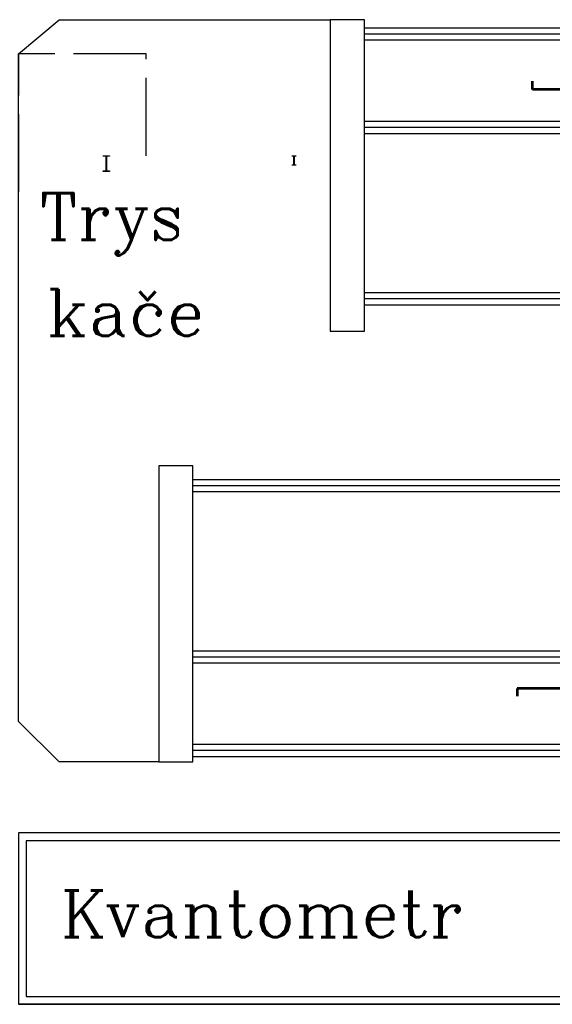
# Model space of a CAD drawing. Extents: x -1507204116 to 3732041488, y -170180604 to 62810664.
# Tile 9 of 54: x 88022 to 105114, y -283 to 31328. Entities that reach past the tile are written whole.
import ezdxf

# ---------------------------------------------------------------- set-up
doc = ezdxf.new("R2010")
doc.units = 0
doc.header["$LTSCALE"] = 1000
doc.header["$MEASUREMENT"] = 0
doc.linetypes.add('GEN3A', pattern=[3.1, 2.5, -0.6])
doc.layers.add('_ZAŘÍZENÍ', color=7, linetype='CONTINUOUS')
doc.layers.add('SCALA', color=140, linetype='CONTINUOUS')
doc.styles.add('ROMANC', font='romanc')

msp = doc.modelspace()

# ---------------------------------------------------------------- linework, layer by layer
at = {"layer": '_ZAŘÍZENÍ', "color": 0, "lineweight": -2}
for p, q in [((136913, 30867), (99083, 30867)), ((136913, 27867), (99083, 27867)), ((136913, 22367), (99083, 22367)), ((136913, 16367), (93583, 16367)), ((136913, 10867), (93583, 10867)), ((136913, 7867), (93583, 7867))]:
    msp.add_line(p, q, dxfattribs=at)
at = {"layer": '_ZAŘÍZENÍ', "color": 0}
for p, q in [((90703, 26943), (90703, 26958)), ((90703, 26958), (90903, 26958)), ((90781, 26943), (90703, 26943)), ((90799, 26491), (90799, 26925)), ((90808, 26925), (90808, 26491)), ((90903, 26943), (90826, 26943)), ((90903, 26958), (90903, 26943)), ((96763, 26947), (96763, 26958)), ((96763, 26958), (96883, 26958)), ((96808, 26947), (96763, 26947)), ((96820, 26681), (96820, 26935)), ((96826, 26935), (96826, 26681)), ((96883, 26947), (96838, 26947)), ((96883, 26958), (96883, 26947)), ((96763, 26669), (96808, 26669)), ((96763, 26658), (96763, 26669)), ((96823, 26658), (96763, 26658)), ((96883, 26658), (96823, 26658)), ((96838, 26669), (96883, 26669)), ((96883, 26669), (96883, 26658)), ((90703, 26473), (90781, 26473)), ((90703, 26458), (90703, 26473)), ((90803, 26458), (90703, 26458)), ((90903, 26458), (90803, 26458)), ((90826, 26473), (90903, 26473)), ((90903, 26473), (90903, 26458)), ((115183, -283), (87983, -283)), ((115183, -283), (87983, -283))]:
    msp.add_line(p, q, dxfattribs=at)
at = {"layer": '_ZAŘÍZENÍ', "color": 0, "linetype": 'Continuous', "flags": 128}
msp.add_lwpolyline([(92483, 7500), (89283, 7500), (87983, 8800), (87983, 30228), (89283, 31328), (97983, 31328)], dxfattribs=at)
for points in [[(97983, 31328), (97983, 21328), (99083, 21328), (99083, 31328)], [(92483, 17000), (92483, 7500), (93583, 7500), (93583, 17000)]]:
    msp.add_lwpolyline(points, close=True, dxfattribs=at)
at = {"layer": '_ZAŘÍZENÍ', "color": 0}
for points in [[(99083, 31067), (110833, 31067)], [(110833, 30667), (99083, 30667)], [(99083, 28067), (110833, 28067)], [(110833, 27667), (99083, 27667)], [(99083, 22567), (110833, 22567)], [(110833, 22167), (99083, 22167)], [(93583, 16567), (110833, 16567)], [(110833, 16167), (93583, 16167)], [(93583, 11067), (110833, 11067)], [(110833, 10667), (93583, 10667)], [(93583, 8067), (110833, 8067)], [(110833, 7667), (93583, 7667)], [(115183, -33), (115183, 5217), (87983, 5217), (87983, -283), (115183, -283)]]:
    msp.add_lwpolyline(points, dxfattribs=at)
at = {"layer": '_ZAŘÍZENÍ', "color": 0, "linetype": 'GEN3A', "flags": 128}
msp.add_lwpolyline([(92083, 26958), (92083, 30228), (87983, 30228), (87983, 30228), (87983, 25538)], dxfattribs=at)
at = {"layer": '_ZAŘÍZENÍ', "color": 0}
msp.add_lwpolyline([(114933, -33), (114933, 4967), (88233, 4967), (88233, -33)], close=True, dxfattribs=at)
for centre, radius, start, end in [((90781, 26925), 18, 0, 90), ((90826, 26925), 18, 90, 180), ((96808, 26935), 12, 0, 90), ((96838, 26935), 12, 90, 180), ((96808, 26681), 12, 270, 0), ((96838, 26681), 12, 180, 270), ((90781, 26491), 18, 270, 0), ((90826, 26491), 18, 180, 270)]:
    msp.add_arc(centre, radius, start, end, dxfattribs=at)
at = {"layer": 'SCALA', "color": 4, "lineweight": 53}
for p, q in [((104479, 29087), (104479, 29351)), ((107391, 29087), (104479, 29087)), ((108479, 9860), (103984, 9860)), ((103984, 9860), (103984, 9605))]:
    msp.add_line(p, q, dxfattribs=at)

# ---------------------------------------------------------------- texts
at = {"layer": '_ZAŘÍZENÍ', "color": 0, "style": 'ROMANC'}
for s, p in [('Trys', (88654, 24260)), ('kače', (88878, 21178)), ('Kvantometr', (89341, 1875))]:
    msp.add_text(s, height=1500, dxfattribs=at).set_placement(p)

doc.saveas('drawing.dxf')
